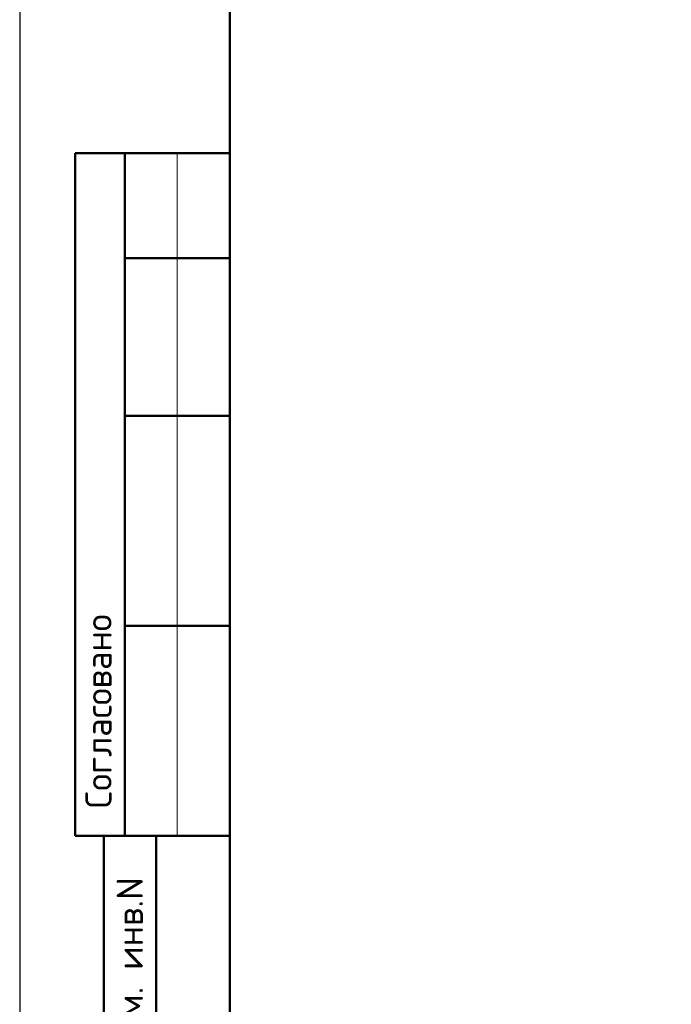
# Model space of a CAD drawing. Header units: millimetres. Extents: x 0 to 50400, y 0 to 35640.
# Tile 2 of 19: x 0 to 7445, y 8875 to 20124. Entities that reach past the tile are written whole.
import ezdxf

# ---------------------------------------------------------------- set-up
doc = ezdxf.new("R2010")
doc.units = ezdxf.units.MM
doc.layers.add('Standard', color=7, linetype='Continuous', lineweight=25)
doc.styles.add('ISOCPEUR', font='txt')

msp = doc.modelspace()

# ---------------------------------------------------------------- linework, layer by layer
at = {"layer": 'Standard', "color": 7, "linetype": 'Continuous', "lineweight": 25, "transparency": 33554687}
msp.add_line((2400, 35040), (2400, 1270), dxfattribs=at)
at = {"layer": 'Standard', "color": 7, "linetype": 'Continuous', "lineweight": 50, "transparency": 33554687}
for p, q in [((7, 18600), (0, 18600)), ((2400, 18600), (632, 18600)), ((632, 18600), (632, 10800)), ((632, 18600), (632, 10800)), ((1200, 18600), (1200, 10800)), ((2400, 17400), (1200, 17400)), ((2400, 15600), (1200, 15600)), ((2400, 13200), (1200, 13200)), ((0, 10800), (7, 10800)), ((632, 10800), (2400, 10800)), ((960, 600), (960, 10800)), ((960, 600), (960, 10800)), ((1560, 600), (1560, 10800))]:
    msp.add_line(p, q, dxfattribs=at)
at = {"layer": 'Standard', "color": 7, "linetype": 'Continuous', "lineweight": 13, "transparency": 33554687}
msp.add_line((1800, 18600), (1800, 10800), dxfattribs=at)
at = {"layer": 'Standard', "color": 7, "linetype": 'Continuous', "lineweight": 25, "transparency": 33554687}
msp.add_lwpolyline([(0, 0), (50400, 0), (50400, 35640), (0, 35640), (0, 0)], close=True, dxfattribs=at)
at = {"layer": 'Standard', "color": 7, "linetype": 'Continuous', "lineweight": 50, "transparency": 33554687}
msp.add_lwpolyline([(2400, 35040), (49800, 35040), (49800, 600), (2400, 600), (2400, 35040)], close=True, dxfattribs=at)

# ---------------------------------------------------------------- texts
at = {"layer": 'Standard', "color": 7, "linetype": 'Continuous', "lineweight": 50, "transparency": 33554687, "char_height": 300, "attachment_point": 7, "rotation": 90, "style": 'ISOCPEUR'}
for s, insert, width in [('\\A1;{\\fISOCPEUR|i0|b0;\\H300.000000;\\W1.000000;\\C7;Согласовано}\\P', (1050, 11114), 2486.25), ('\\A1;{\\fISOCPEUR|i0|b0;\\H300.000000;\\W1.000000;\\C7;Взам. инв.N}\\P', (1408, 8083), 2290.92)]:
    msp.add_mtext(s, dxfattribs=dict(at, insert=insert, width=width))

doc.saveas('drawing.dxf')
